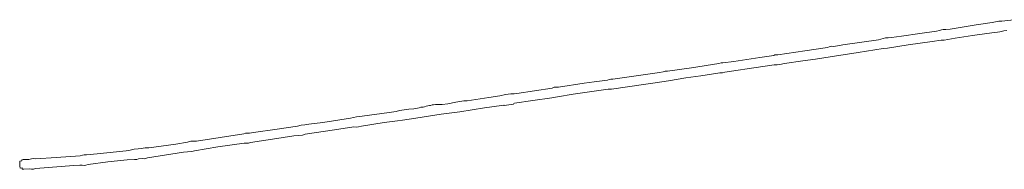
# Model space of a CAD drawing. Extents: x 150256 to 156914, y 461459 to 469481.
# Tile 1 of 256: x 150256 to 151487, y 461794 to 461981. Entities that reach past the tile are written whole.
import ezdxf

# ---------------------------------------------------------------- set-up
doc = ezdxf.new("R2010")
doc.units = 0
doc.header["$LTSCALE"] = 0.75
doc.layers.add('B-RO-VH-VERHARDING_HALFVERHARDING-GV', color=251, linetype='CONTINUOUS', lineweight=18)

msp = doc.modelspace()

# ---------------------------------------------------------------- linework, layer by layer
at = {"layer": 'B-RO-VH-VERHARDING_HALFVERHARDING-GV'}
msp.add_lwpolyline([(151498.988, 461980.516), (151483.959, 461978.549), (151480.214, 461978.628), (151471.901, 461976.959), (151451.748, 461973.985), (151419.349, 461968.746), (151413.7, 461968.152), (151410.41, 461968.292), (151408.291, 461968.009), (151405.888, 461967.247), (151402.209, 461966.314), (151381.146, 461963.38), (151358.479, 461959.953), (151345.801, 461958.149), (151341.658, 461958.128), (151338.473, 461957.742), (151329.49, 461955.558), (151285.169, 461948.99), (151273.899, 461947.227), (151271.103, 461947.339), (151267.732, 461946.647), (151265.803, 461945.917), (151237.601, 461941.841), (151203.87, 461936.749), (151202.009, 461936.785), (151200.169, 461936.546), (151198.844, 461935.97), (151181.178, 461933.417), (151148.546, 461928.406), (151135.104, 461926.578), (151133.084, 461926.752), (151130.043, 461925.724), (151095.675, 461920.611), (151065.951, 461916.311), (151064.086, 461916.365), (151063.067, 461916.204), (151060.529, 461915.525), (151055.995, 461914.693), (150997.382, 461906.323), (150994.957, 461906.251), (150992.934, 461905.959), (150990.782, 461905.277), (150973.962, 461902.871), (150961.468, 461901.268), (150929.553, 461896.41), (150924.076, 461896.417), (150921.496, 461895.199), (150877.592, 461888.394), (150874.034, 461888.094), (150869.77, 461888.049), (150863.118, 461887.091), (150856.053, 461885.568), (150842.245, 461883.423), (150815.28, 461879.493), (150811.121, 461879.316), (150806.149, 461878.633), (150801.157, 461877.761), (150791.112, 461875.776), (150783.973, 461874.795), (150781.046, 461874.625), (150778.585, 461874.775), (150775.636, 461874.753), (150773.416, 461874.462), (150771.573, 461874.337), (150769.57, 461873.69), (150768.057, 461873.489), (150763.956, 461872.549), (150762.2, 461872.011), (150760.35, 461871.58), (150757.5, 461871.227), (150755.249, 461870.669), (150748.561, 461869.181), (150742.514, 461869.047), (150730.725, 461867.241), (150726.497, 461866.218), (150717.742, 461864.829), (150683.973, 461860.024), (150680.53, 461859.849), (150676.802, 461859.4), (150669.399, 461857.648), (150634.982, 461852.479), (150617.442, 461850.02), (150612.234, 461849.495), (150607.894, 461848.934), (150603.31, 461847.801), (150574.983, 461843.56), (150550.967, 461840.05), (150543.091, 461839.116), (150540.415, 461839.108), (150538.319, 461838.787), (150535.978, 461838.058), (150476.796, 461829.091), (150472.721, 461829.18), (150469.941, 461828.872), (150465.888, 461827.68), (150450.911, 461825.355), (150417.38, 461820.75), (150412.943, 461820.6), (150407.841, 461819.887), (150403.914, 461819.437), (150399.181, 461819.08), (150393.971, 461817.815), (150388.964, 461816.929), (150352.885, 461813.031), (150339.45, 461811.784), (150338.942, 461811.757), (150336.648, 461811.947), (150334.46, 461811.593), (150331.38, 461810.8), (150301.499, 461808.484), (150275.884, 461806.758), (150273.064, 461807.335), (150270.758, 461806.987), (150267.12, 461806.179), (150260.32, 461805.95), (150258.472, 461805.845), (150258.47, 461805.845), (150258.588, 461804.393), (150255.896, 461804.209), (150255.885, 461804.208), (150256.015, 461801.652), (150256.209, 461797.845), (150256.332, 461795.425), (150256.359, 461795.426), (150259.011, 461795.56), (150259.14, 461793.937), (150260.926, 461794.024), (150260.889, 461794.164), (150268.22, 461794.603), (150270.499, 461794.2), (150273.022, 461794.044), (150275.712, 461794.942), (150323.542, 461798.487), (150331.008, 461799.15), (150334.179, 461799.185), (150336.972, 461798.614), (150338.429, 461798.871), (150341.348, 461799.993), (150365.949, 461803.076), (150390.325, 461805.614), (150399.522, 461805.937), (150402.227, 461806.281), (150404.281, 461806.764), (150408.825, 461807.466), (150411.367, 461807.156), (150413.193, 461807.443), (150415.881, 461808.228), (150444.675, 461812.827), (150460.877, 461815.13), (150465.888, 461815.75), (150471.087, 461816.024), (150474.631, 461816.97), (150503.612, 461821.745), (150536.42, 461826.458), (150539.823, 461826.43), (150541.985, 461826.621), (150544.332, 461827.467), (150572.078, 461831.699), (150598.826, 461835.66), (150604.08, 461836.028), (150609.446, 461836.576), (150612.822, 461837.532), (150649.406, 461843.32), (150673.635, 461846.844), (150677.29, 461846.515), (150679.436, 461846.804), (150683.287, 461847.853), (150711.469, 461852.244), (150728.042, 461854.243), (150734.542, 461855.136), (150751.251, 461857.665), (150782.689, 461862.752), (150806.029, 461865.658), (150837.179, 461870.78), (150858.157, 461873.464), (150861.056, 461873.918), (150861.633, 461873.552), (150873.305, 461875.084), (150873.862, 461876.159), (150874.681, 461876.31), (150897.288, 461879.646), (150921.361, 461883.076), (150928.464, 461884.172), (150947.826, 461887.455), (150991.71, 461893.792), (150995.623, 461894.009), (151061.657, 461903.577), (151064.176, 461903.789), (151067.089, 461904.156), (151088.554, 461907.848), (151107.437, 461910.691), (151131.359, 461914.064), (151133.831, 461914.122), (151134.714, 461914.259), (151137.577, 461914.934), (151145.955, 461916.372), (151173.73, 461920.561), (151199.367, 461924.186), (151203.098, 461924.347), (151206.325, 461924.615), (151212.234, 461925.833), (151234.823, 461929.38), (151250.974, 461931.51), (151269.328, 461934.222), (151304.145, 461939.756), (151335.391, 461944.544), (151340.872, 461945.067), (151366.808, 461949.289), (151396.875, 461953.404), (151407.906, 461955.042), (151410.09, 461955.009), (151411.844, 461955.081), (151425.326, 461957.465), (151447.097, 461960.656), (151474.153, 461964.739), (151478.274, 461964.965), (151481.103, 461965.321), (151484.67, 461966.053), (151484.781, 461966.065), (151486.264, 461966.526), (151489.876, 461967.105)], dxfattribs=at)

doc.saveas('drawing.dxf')
